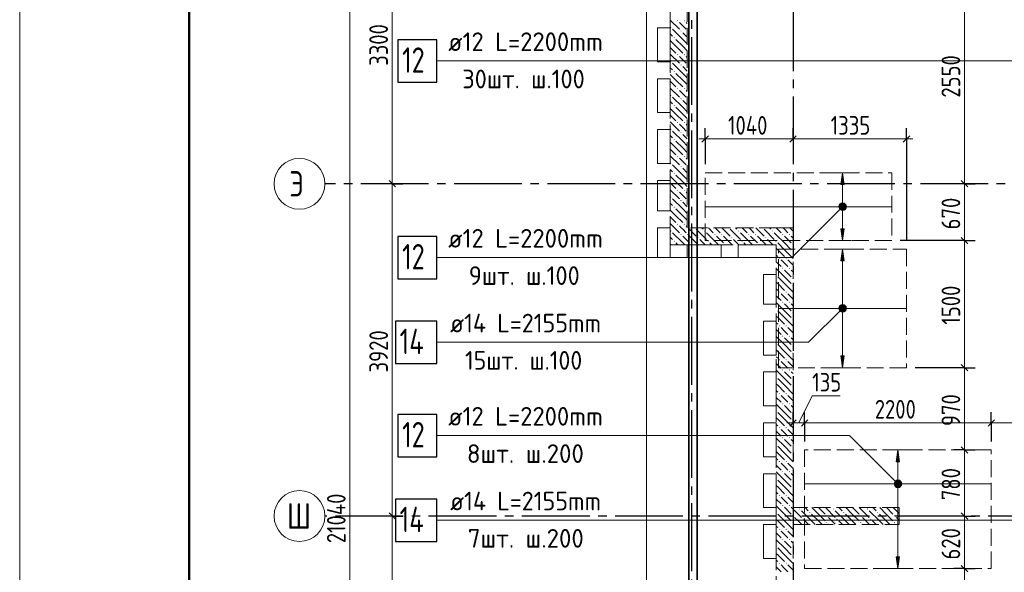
# Model space of a CAD drawing. Header units: millimetres. Extents: x 0 to 36258, y 0 to 42000.
# Tile 4 of 15: x 0 to 11614, y 26886 to 33407. Entities that reach past the tile are written whole.
import ezdxf

# ---------------------------------------------------------------- set-up
doc = ezdxf.new("R2010")
doc.units = ezdxf.units.MM
doc.linetypes.add('______2', pattern=[270, 200, -70])
doc.linetypes.add('______5', pattern=[1100, 800, -100, 100, -100])
for name, color, linetype, lineweight in [('Standard', 7, 'Continuous', 25), ('ДОП Верх по У', 7, 'Continuous', 25), ('Оси', 40, '______5', 18), ('Позиционная метка номер позиции', 7, 'Continuous', 13), ('Примечания', 7, 'Continuous', 25)]:
    doc.layers.add(name, color=color, linetype=linetype, lineweight=lineweight)
doc.layers.add('ЖБ Перекрытие верхний уровень', color=7, linetype='Continuous', lineweight=25, true_color=0xe0e0ff)
doc.layers.add('ЖБ Стена верхний уровень', color=7, linetype='Continuous', lineweight=25, true_color=0x006e00)
doc.styles.add('GOST 2.304-81', font='txt')
doc.styles.add('ISOCPEUR', font='txt')

msp = doc.modelspace()

# ---------------------------------------------------------------- hatches: boundary and pattern name
at = {"layer": 'ДОП Верх по У', "linetype": 'Continuous', "lineweight": 13, "transparency": 33554687}
for points in [[(9726, 31460), (9706, 31600), (9686, 31460)], [(9668, 31200), (9743, 31200), (9738, 31219)], [(9668, 31200), (9738, 31219), (9674, 31219)], [(9674, 31181), (9743, 31200), (9668, 31200)], [(9674, 31219), (9738, 31219), (9725, 31232)], [(9674, 31219), (9725, 31232), (9687, 31232)], [(9674, 31181), (9738, 31181), (9743, 31200)], [(9687, 31168), (9738, 31181), (9674, 31181)], [(9687, 31232), (9725, 31232), (9706, 31238)], [(9687, 31168), (9725, 31168), (9738, 31181)], [(9725, 31168), (9687, 31168), (9706, 31162)], [(9726, 30560), (9706, 30700), (9686, 30560)], [(9668, 30000), (9743, 30000), (9738, 30019)], [(9668, 30000), (9738, 30019), (9674, 30019)], [(9674, 29981), (9743, 30000), (9668, 30000)], [(9674, 30019), (9738, 30019), (9725, 30032)], [(9674, 30019), (9725, 30032), (9687, 30032)], [(9674, 29981), (9738, 29981), (9743, 30000)], [(9687, 29968), (9738, 29981), (9674, 29981)], [(9687, 30032), (9725, 30032), (9706, 30038)], [(9687, 29968), (9725, 29968), (9738, 29981)], [(9725, 29968), (9687, 29968), (9706, 29962)], [(10379, 28190), (10359, 28330), (10339, 28190)], [(10322, 27930), (10397, 27930), (10392, 27949)], [(10322, 27930), (10392, 27949), (10327, 27949)], [(10327, 27911), (10397, 27930), (10322, 27930)], [(10327, 27949), (10392, 27949), (10378, 27962)], [(10327, 27949), (10378, 27962), (10340, 27962)], [(10327, 27911), (10392, 27911), (10397, 27930)], [(10340, 27898), (10392, 27911), (10327, 27911)], [(10340, 27962), (10378, 27962), (10359, 27967)], [(10340, 27898), (10378, 27898), (10392, 27911)], [(10378, 27898), (10340, 27898), (10359, 27892)]]:
    msp.add_hatch(color=7, dxfattribs=at).paths.add_polyline_path(points)
for points in [[(9726, 30940), (9706, 30800), (9686, 30940)], [(9726, 29440), (9706, 29300), (9686, 29440)], [(10379, 27070), (10359, 26930), (10339, 27070)]]:
    msp.add_hatch(color=7, dxfattribs=at).paths.add_polyline_path(points, flags=16)
at = {"layer": 'ЖБ Стена верхний уровень', "linetype": 'Continuous', "lineweight": 18, "transparency": 33554687}
for points in [[(7754, 33393), (7761, 33400), (7767, 33393), (7761, 33387)], [(7834, 33393), (7841, 33400), (7847, 33393), (7841, 33387)], [(7674, 33313), (7681, 33320), (7687, 33313), (7681, 33307)], [(7794, 33273), (7801, 33280), (7807, 33273), (7801, 33267)], [(7714, 33193), (7721, 33200), (7727, 33193), (7721, 33187)], [(7754, 32993), (7761, 33000), (7767, 32993), (7761, 32987)], [(7834, 32993), (7841, 33000), (7847, 32993), (7841, 32987)], [(7674, 32913), (7681, 32920), (7687, 32913), (7681, 32907)], [(7794, 32873), (7801, 32880), (7807, 32873), (7801, 32867)], [(7714, 32793), (7721, 32800), (7727, 32793), (7721, 32787)], [(7754, 32593), (7761, 32600), (7767, 32593), (7761, 32587)], [(7834, 32593), (7841, 32600), (7847, 32593), (7841, 32587)], [(7674, 32513), (7681, 32520), (7687, 32513), (7681, 32507)], [(7794, 32473), (7801, 32480), (7807, 32473), (7801, 32467)], [(7714, 32393), (7721, 32400), (7727, 32393), (7721, 32387)], [(7754, 32193), (7761, 32200), (7767, 32193), (7761, 32187)], [(7834, 32193), (7841, 32200), (7847, 32193), (7841, 32187)], [(7674, 32113), (7681, 32120), (7687, 32113), (7681, 32107)], [(7794, 32073), (7801, 32080), (7807, 32073), (7801, 32067)], [(7714, 31993), (7721, 32000), (7727, 31993), (7721, 31987)], [(7674, 31713), (7681, 31720), (7687, 31713), (7681, 31707)], [(7754, 31793), (7761, 31800), (7767, 31793), (7761, 31787)], [(7834, 31793), (7841, 31800), (7847, 31793), (7841, 31787)], [(7714, 31593), (7721, 31600), (7727, 31593), (7721, 31587)], [(7794, 31673), (7801, 31680), (7807, 31673), (7801, 31667)], [(7754, 31393), (7761, 31400), (7767, 31393), (7761, 31387)], [(7834, 31393), (7841, 31400), (7847, 31393), (7841, 31387)], [(7674, 31313), (7681, 31320), (7687, 31313), (7681, 31307)], [(7794, 31273), (7801, 31280), (7807, 31273), (7801, 31267)], [(7714, 31193), (7721, 31200), (7727, 31193), (7721, 31187)], [(7674, 30913), (7681, 30920), (7687, 30913), (7681, 30907)], [(7754, 30993), (7761, 31000), (7767, 30993), (7761, 30987)], [(7834, 30993), (7841, 31000), (7847, 30993), (7841, 30987)], [(7964, 30950), (7961, 30947), (7958, 30950)], [(8074, 30913), (8081, 30920), (8087, 30913), (8081, 30907)], [(8364, 30950), (8361, 30947), (8358, 30950)], [(8474, 30913), (8481, 30920), (8487, 30913), (8481, 30907)], [(8764, 30950), (8761, 30947), (8758, 30950)], [(8874, 30913), (8881, 30920), (8887, 30913), (8881, 30907)], [(7714, 30793), (7721, 30800), (7727, 30793), (7721, 30787)], [(7794, 30873), (7801, 30880), (7807, 30873), (7801, 30867)], [(7874, 30873), (7881, 30880), (7887, 30873), (7881, 30867)], [(7994, 30833), (8001, 30840), (8007, 30833), (8001, 30827)], [(8114, 30793), (8121, 30800), (8127, 30793), (8121, 30787)], [(8194, 30873), (8201, 30880), (8207, 30873), (8201, 30867)], [(8274, 30873), (8281, 30880), (8287, 30873), (8281, 30867)], [(8394, 30833), (8401, 30840), (8407, 30833), (8401, 30827)], [(8514, 30793), (8521, 30800), (8527, 30793), (8521, 30787)], [(8594, 30873), (8601, 30880), (8607, 30873), (8601, 30867)], [(8674, 30873), (8681, 30880), (8687, 30873), (8681, 30867)], [(8794, 30833), (8801, 30840), (8807, 30833), (8801, 30827)], [(8914, 30793), (8921, 30800), (8924, 30797), (8924, 30790), (8921, 30787)], [(8924, 30797), (8927, 30793), (8924, 30790)], [(8994, 30873), (9001, 30880), (9007, 30873), (9001, 30867)], [(9074, 30873), (9081, 30880), (9087, 30873), (9081, 30867)], [(7914, 30753), (7921, 30760), (7927, 30753), (7924, 30750), (7918, 30750)], [(8314, 30753), (8321, 30760), (8327, 30753), (8324, 30750), (8318, 30750)], [(8714, 30753), (8721, 30760), (8727, 30753), (8724, 30750), (8718, 30750)], [(9114, 30753), (9121, 30760), (9124, 30757), (9124, 30750), (9121, 30747)], [(9114, 30673), (9121, 30680), (9124, 30677), (9124, 30670), (9121, 30667)], [(8954, 30593), (8961, 30600), (8967, 30593), (8961, 30587)], [(9034, 30593), (9041, 30600), (9047, 30593), (9041, 30587)], [(8994, 30473), (9001, 30480), (9007, 30473), (9001, 30467)], [(9074, 30473), (9081, 30480), (9087, 30473), (9081, 30467)], [(8924, 30397), (8927, 30393), (8924, 30390)], [(9114, 30353), (9121, 30360), (9124, 30357), (9124, 30350), (9121, 30347)], [(8954, 30193), (8961, 30200), (8967, 30193), (8961, 30187)], [(9034, 30193), (9041, 30200), (9047, 30193), (9041, 30187)], [(9114, 30273), (9121, 30280), (9124, 30277), (9124, 30270), (9121, 30267)], [(8924, 29997), (8927, 29993), (8924, 29990)], [(8994, 30073), (9001, 30080), (9007, 30073), (9001, 30067)], [(9074, 30073), (9081, 30080), (9087, 30073), (9081, 30067)], [(9114, 29953), (9121, 29960), (9124, 29957), (9124, 29950), (9121, 29947)], [(9114, 29873), (9121, 29880), (9124, 29877), (9124, 29870), (9121, 29867)], [(8954, 29793), (8961, 29800), (8967, 29793), (8961, 29787)], [(9034, 29793), (9041, 29800), (9047, 29793), (9041, 29787)], [(8994, 29673), (9001, 29680), (9007, 29673), (9001, 29667)], [(9074, 29673), (9081, 29680), (9087, 29673), (9081, 29667)], [(8924, 29597), (8927, 29593), (8924, 29590)], [(9114, 29553), (9121, 29560), (9124, 29557), (9124, 29550), (9121, 29547)], [(8954, 29393), (8961, 29400), (8967, 29393), (8961, 29387)], [(9034, 29393), (9041, 29400), (9047, 29393), (9041, 29387)], [(9114, 29473), (9121, 29480), (9124, 29477), (9124, 29470), (9121, 29467)], [(8994, 29273), (9001, 29280), (9007, 29273), (9001, 29267)], [(9074, 29273), (9081, 29280), (9087, 29273), (9081, 29267)], [(8924, 29197), (8927, 29193), (8924, 29190)], [(9114, 29153), (9121, 29160), (9124, 29157), (9124, 29150), (9121, 29147)], [(9114, 29073), (9121, 29080), (9124, 29077), (9124, 29070), (9121, 29067)], [(8954, 28993), (8961, 29000), (8967, 28993), (8961, 28987)], [(9034, 28993), (9041, 29000), (9047, 28993), (9041, 28987)], [(8994, 28873), (9001, 28880), (9007, 28873), (9001, 28867)], [(9074, 28873), (9081, 28880), (9087, 28873), (9081, 28867)], [(8924, 28797), (8927, 28793), (8924, 28790)], [(9114, 28753), (9121, 28760), (9124, 28757), (9124, 28750), (9121, 28747)], [(8954, 28593), (8961, 28600), (8967, 28593), (8961, 28587)], [(9034, 28593), (9041, 28600), (9047, 28593), (9041, 28587)], [(9114, 28673), (9121, 28680), (9124, 28677), (9124, 28670), (9121, 28667)], [(8994, 28473), (9001, 28480), (9007, 28473), (9001, 28467)], [(9074, 28473), (9081, 28480), (9087, 28473), (9081, 28467)], [(8924, 28397), (8927, 28393), (8924, 28390)], [(9114, 28353), (9121, 28360), (9124, 28357), (9124, 28350), (9121, 28347)], [(9114, 28273), (9121, 28280), (9124, 28277), (9124, 28270), (9121, 28267)], [(8954, 28193), (8961, 28200), (8967, 28193), (8961, 28187)], [(9034, 28193), (9041, 28200), (9047, 28193), (9041, 28187)], [(8924, 27997), (8927, 27993), (8924, 27990)], [(8994, 28073), (9001, 28080), (9007, 28073), (9001, 28067)], [(9074, 28073), (9081, 28080), (9087, 28073), (9081, 28067)], [(9114, 27953), (9121, 27960), (9124, 27957), (9124, 27950), (9121, 27947)], [(9114, 27873), (9121, 27880), (9124, 27877), (9124, 27870), (9121, 27867)], [(8954, 27793), (8961, 27800), (8967, 27793), (8961, 27787)], [(9034, 27793), (9041, 27800), (9047, 27793), (9041, 27787)], [(8994, 27673), (9001, 27680), (9007, 27673), (9001, 27667)], [(9074, 27673), (9081, 27680), (9087, 27673), (9081, 27667)], [(8924, 27597), (8927, 27593), (8924, 27590)], [(9114, 27553), (9121, 27560), (9124, 27557), (9124, 27550), (9121, 27547)], [(9124, 27557), (9127, 27553), (9124, 27550)], [(9194, 27633), (9201, 27640), (9207, 27633), (9201, 27627)], [(9314, 27593), (9321, 27600), (9327, 27593), (9321, 27587)], [(9514, 27553), (9521, 27560), (9527, 27553), (9521, 27547)], [(9594, 27633), (9601, 27640), (9607, 27633), (9601, 27627)], [(9714, 27593), (9721, 27600), (9727, 27593), (9721, 27587)], [(9914, 27553), (9921, 27560), (9927, 27553), (9921, 27547)], [(9994, 27633), (10001, 27640), (10007, 27633), (10001, 27627)], [(10114, 27593), (10121, 27600), (10127, 27593), (10121, 27587)], [(10314, 27553), (10321, 27560), (10327, 27553), (10321, 27547)], [(9114, 27473), (9121, 27480), (9124, 27477), (9124, 27470), (9121, 27467)], [(9124, 27477), (9127, 27473), (9124, 27470)], [(9234, 27513), (9241, 27520), (9247, 27513), (9241, 27507)], [(9514, 27473), (9521, 27480), (9527, 27473), (9521, 27467)], [(9634, 27513), (9641, 27520), (9647, 27513), (9641, 27507)], [(9914, 27473), (9921, 27480), (9927, 27473), (9921, 27467)], [(10034, 27513), (10041, 27520), (10047, 27513), (10041, 27507)], [(10314, 27473), (10321, 27480), (10327, 27473), (10321, 27467)], [(8954, 27393), (8961, 27400), (8967, 27393), (8961, 27387)], [(9034, 27393), (9041, 27400), (9047, 27393), (9041, 27387)], [(8924, 27197), (8927, 27193), (8924, 27190)], [(8994, 27273), (9001, 27280), (9007, 27273), (9001, 27267)], [(9074, 27273), (9081, 27280), (9087, 27273), (9081, 27267)], [(9114, 27153), (9121, 27160), (9124, 27157), (9124, 27150), (9121, 27147)], [(9114, 27073), (9121, 27080), (9124, 27077), (9124, 27070), (9121, 27067)], [(8954, 26993), (8961, 27000), (8967, 26993), (8961, 26987)], [(9034, 26993), (9041, 27000), (9047, 26993), (9041, 26987)]]:
    msp.add_hatch(color=7, dxfattribs=at).paths.add_polyline_path(points, flags=16)
at = {"layer": 'Позиционная метка номер позиции', "linetype": 'Continuous', "lineweight": 13, "transparency": 33554687}
for points in [[(9749, 31189), (9695, 31243), (9674, 31232)], [(9749, 31211), (9717, 31243), (9695, 31243)], [(9749, 31211), (9695, 31243), (9749, 31189)], [(9717, 31243), (9749, 31211), (9738, 31232)], [(9738, 31168), (9674, 31232), (9663, 31211)], [(9738, 31168), (9663, 31211), (9717, 31157)], [(9717, 31157), (9663, 31211), (9663, 31189)], [(9717, 31157), (9663, 31189), (9695, 31157)], [(9695, 31157), (9663, 31189), (9674, 31168)], [(9749, 31189), (9674, 31232), (9738, 31168)], [(9738, 29968), (9674, 30032), (9663, 30011)], [(9738, 29968), (9663, 30011), (9717, 29957)], [(9717, 29957), (9663, 30011), (9663, 29989)], [(9717, 29957), (9663, 29989), (9695, 29957)], [(9695, 29957), (9663, 29989), (9674, 29968)], [(9749, 29989), (9695, 30043), (9674, 30032)], [(9749, 29989), (9674, 30032), (9738, 29968)], [(9749, 30011), (9717, 30043), (9695, 30043)], [(9749, 30011), (9695, 30043), (9749, 29989)], [(9717, 30043), (9749, 30011), (9738, 30032)], [(10327, 27898), (10371, 27973), (10316, 27919)], [(10316, 27919), (10371, 27973), (10348, 27973)], [(10316, 27919), (10348, 27973), (10316, 27941)], [(10316, 27941), (10348, 27973), (10327, 27962)], [(10327, 27898), (10391, 27962), (10371, 27973)], [(10348, 27887), (10391, 27962), (10327, 27898)], [(10348, 27887), (10403, 27941), (10391, 27962)], [(10371, 27887), (10403, 27941), (10348, 27887)], [(10371, 27887), (10403, 27919), (10403, 27941)], [(10403, 27919), (10371, 27887), (10391, 27898)]]:
    msp.add_hatch(color=7, dxfattribs=at).paths.add_polyline_path(points)

# ---------------------------------------------------------------- linework, layer by layer
at = {"layer": 'Standard', "color": 7, "linetype": 'Continuous', "lineweight": 13, "transparency": 33554687}
for p, q in [((4394, 34770), (4394, 31470)), ((11144, 34020), (11144, 31470)), ((8086, 32000), (8011, 32000)), ((9124, 32000), (8086, 32000)), ((10461, 32000), (9124, 32000)), ((10461, 32000), (10536, 32000)), ((4394, 31470), (4394, 27550)), ((11144, 31470), (11144, 30800)), ((11144, 30800), (11144, 29300)), ((11144, 29300), (11144, 28330)), ((9192, 28650), (9348, 28969)), ((9348, 28969), (9677, 28969)), ((9124, 28650), (9049, 28650)), ((9259, 28650), (9124, 28650)), ((11459, 28650), (9259, 28650)), ((12279, 28650), (11459, 28650)), ((11144, 28330), (11144, 27550)), ((4394, 27550), (4394, 23630)), ((11144, 27550), (11144, 26930)), ((11144, 26930), (11144, 25800))]:
    msp.add_line(p, q, dxfattribs=at)
at = {"layer": 'Standard', "color": 251, "linetype": 'Continuous', "lineweight": -3, "true_color": 0x656565, "transparency": 33554687}
for p, q in [((8086, 32000), (8086, 32125)), ((9124, 32000), (9124, 32125)), ((10461, 32000), (10461, 32125)), ((8086, 32000), (8086, 31875)), ((8086, 32000), (8086, 31700)), ((9124, 32000), (9124, 31875)), ((9124, 32000), (9124, 31700)), ((10461, 32000), (10461, 31875)), ((10461, 32000), (10461, 30800)), ((4394, 31470), (4269, 31470)), ((4394, 31470), (4519, 31470)), ((4394, 31470), (4394, 31470)), ((11144, 31470), (11019, 31470)), ((11144, 31470), (11269, 31470)), ((11144, 31470), (11144, 31470)), ((11144, 30800), (11019, 30800)), ((11144, 30800), (11269, 30800)), ((11144, 29300), (11019, 29300)), ((11144, 29300), (11269, 29300)), ((9124, 28650), (9124, 28775)), ((9259, 28650), (9259, 28775)), ((11459, 28650), (11459, 28775)), ((9124, 28650), (9124, 28525)), ((9124, 28650), (9124, 28650)), ((9259, 28650), (9259, 28525)), ((9259, 28650), (9259, 28430)), ((11459, 28650), (11459, 28525)), ((11459, 28650), (11459, 28430)), ((11144, 28330), (11019, 28330)), ((11144, 28330), (11269, 28330)), ((11144, 28330), (11144, 28330)), ((4394, 27550), (4269, 27550)), ((4394, 27550), (4519, 27550)), ((4394, 27550), (4394, 27550)), ((11144, 27550), (11019, 27550)), ((11144, 27550), (11269, 27550)), ((11144, 27550), (11144, 27550)), ((11144, 26930), (11019, 26930)), ((11144, 26930), (11269, 26930)), ((11144, 26930), (11144, 26930))]:
    msp.add_line(p, q, dxfattribs=at)
at = {"layer": 'Standard', "color": 7, "linetype": 'Continuous', "lineweight": 25, "transparency": 33554687}
for p, q in [((8123, 32038), (8048, 31962)), ((9161, 32038), (9086, 31962)), ((10498, 32038), (10423, 31962)), ((4357, 31508), (4431, 31433)), ((11107, 31508), (11182, 31433)), ((11107, 30838), (11182, 30762)), ((11107, 29338), (11182, 29262)), ((9161, 28687), (9086, 28612)), ((9297, 28687), (9222, 28612)), ((11497, 28687), (11422, 28612)), ((11107, 28367), (11182, 28292)), ((4357, 27587), (4431, 27512)), ((11107, 27587), (11182, 27512)), ((11107, 26967), (11182, 26892))]:
    msp.add_line(p, q, dxfattribs=at)
at = {"layer": 'Standard', "color": 7, "linetype": 'Continuous', "lineweight": 13, "transparency": 33554687}
msp.add_lwpolyline([(0, 0), (29700, 0), (29700, 42000), (0, 42000), (0, 0)], close=True, dxfattribs=at)
at = {"layer": 'Standard', "color": 7, "linetype": 'Continuous', "lineweight": 50, "transparency": 33554687}
msp.add_lwpolyline([(2000, 41500), (29200, 41500), (29200, 500), (2000, 500), (2000, 41500)], close=True, dxfattribs=at)
at = {"layer": 'Standard', "color": 254, "linetype": 'Continuous', "lineweight": 35, "true_color": 0xc4c4ff, "transparency": 33554687}
for points in [[(7892, 16830), (22193, 16830), (22193, 38270), (7892, 38270), (7892, 16830)], [(7992, 16930), (22093, 16930), (22093, 38170), (7992, 38170), (7992, 16930)]]:
    msp.add_lwpolyline(points, dxfattribs=at)
at = {"layer": 'Standard', "color": 7, "linetype": 'Continuous', "lineweight": 13, "transparency": 33554687}
msp.add_lwpolyline([(3894, 38070), (3894, 27142), (3894, 27142), (3894, 17030)], dxfattribs=at)
at = {"layer": 'Standard', "color": 251, "linetype": 'Continuous', "lineweight": -3, "true_color": 0x656565, "transparency": 33554687}
for points in [[(11144, 30800), (11127, 30800), (11127, 30800), (11127, 30800), (11127, 30800), (11127, 30800), (11127, 30800), (11127, 30800), (11127, 30800), (11127, 30800), (11127, 30800), (11127, 30800), (11127, 30800), (11127, 30800), (11127, 30800), (11127, 30800), (11127, 30800), (11127, 30800), (11127, 30800), (11127, 30800), (11127, 30800), (10386, 30800)], [(11144, 29300), (11127, 29300), (11127, 29300), (11127, 29300), (11127, 29300), (11127, 29300), (11127, 29300), (11127, 29300), (11127, 29300), (11127, 29300), (11127, 29300), (11127, 29300), (11127, 29300), (11127, 29300), (11127, 29300), (11127, 29300), (11127, 29300), (11127, 29300), (11127, 29300), (10561, 29300)]]:
    msp.add_lwpolyline(points, dxfattribs=at)
at = {"layer": 'ДОП Верх по У', "color": 7, "linetype": 'Continuous', "lineweight": 13, "transparency": 33554687}
for p, q in [((5035, 32920), (7121, 32920)), ((5035, 30600), (7121, 30600)), ((5057, 29600), (7121, 29600)), ((5035, 28500), (7121, 28500)), ((5057, 27500), (7121, 27500))]:
    msp.add_line(p, q, dxfattribs=at)
at = {"layer": 'ДОП Верх по У', "color": 251, "linetype": 'Continuous', "lineweight": 13, "true_color": 0x494949, "transparency": 33554687}
for p, q in [((9706, 31600), (9606, 31600)), ((9706, 31600), (9686, 31460)), ((9726, 31460), (9706, 31600)), ((9706, 31600), (9806, 31600)), ((9706, 31600), (9706, 31600)), ((9686, 31460), (9726, 31460)), ((9706, 31230), (9706, 31460)), ((9668, 31200), (9668, 31200)), ((9706, 30940), (9706, 31170)), ((9743, 31200), (9743, 31200)), ((9706, 30800), (9686, 30940)), ((9686, 30940), (9726, 30940)), ((9726, 30940), (9706, 30800)), ((9706, 30800), (9606, 30800)), ((9706, 30800), (9806, 30800)), ((9706, 30800), (9706, 30800)), ((9706, 30700), (9606, 30700)), ((9706, 30700), (9686, 30560)), ((9726, 30560), (9706, 30700)), ((9706, 30700), (9806, 30700)), ((9706, 30700), (9706, 30700)), ((9686, 30560), (9726, 30560)), ((9706, 30030), (9706, 30560)), ((9668, 30000), (9668, 30000)), ((9706, 29440), (9706, 29970)), ((9743, 30000), (9743, 30000)), ((9706, 29300), (9686, 29440)), ((9686, 29440), (9726, 29440)), ((9726, 29440), (9706, 29300)), ((9706, 29300), (9606, 29300)), ((9706, 29300), (9806, 29300)), ((9706, 29300), (9706, 29300)), ((10359, 28330), (10259, 28330)), ((10359, 28330), (10339, 28190)), ((10379, 28190), (10359, 28330)), ((10359, 28330), (10459, 28330)), ((10359, 28330), (10359, 28330)), ((10339, 28190), (10379, 28190)), ((10359, 27960), (10359, 28190)), ((10322, 27930), (10322, 27930)), ((10359, 27070), (10359, 27900)), ((10397, 27930), (10397, 27930)), ((10359, 26930), (10339, 27070)), ((10339, 27070), (10379, 27070)), ((10379, 27070), (10359, 26930)), ((10359, 26930), (10259, 26930)), ((10359, 26930), (10459, 26930)), ((10359, 26930), (10359, 26930))]:
    msp.add_line(p, q, dxfattribs=at)
at = {"layer": 'ДОП Верх по У', "color": 7, "linetype": 'Continuous', "lineweight": 18, "transparency": 33554687}
for p, q in [((8092, 31200), (10280, 31200)), ((10456, 30000), (8956, 30000)), ((11453, 27930), (9265, 27930))]:
    msp.add_line(p, q, dxfattribs=at)
at = {"layer": 'ДОП Верх по У', "color": 7, "linetype": 'Continuous', "lineweight": 25, "transparency": 33554687}
for points in [[(4461, 32670), (4921, 32670), (4921, 33170), (4461, 33170), (4461, 32670)], [(4461, 30350), (4921, 30350), (4921, 30850), (4461, 30850), (4461, 30350)], [(4431, 29350), (4921, 29350), (4921, 29850), (4431, 29850), (4431, 29350)], [(4461, 28250), (4921, 28250), (4921, 28750), (4461, 28750), (4461, 28250)], [(4431, 27250), (4921, 27250), (4921, 27750), (4431, 27750), (4431, 27250)]]:
    msp.add_lwpolyline(points, dxfattribs=at)
at = {"layer": 'ДОП Верх по У', "color": 251, "linetype": 'Continuous', "lineweight": 13, "true_color": 0x494949, "transparency": 33554687}
for centre in [(9706, 31200), (9706, 30000), (10359, 27930)]:
    msp.add_circle(centre, 37.5, dxfattribs=at)
at = {"layer": 'ЖБ Перекрытие верхний уровень', "color": 7, "linetype": 'Continuous', "lineweight": 18, "transparency": 33554687}
for p, q in [((7394, 38500), (7394, 16930)), ((7524, 32910), (7524, 33310)), ((7524, 33310), (7674, 33310)), ((7674, 33310), (7674, 32910)), ((7674, 32910), (7524, 32910)), ((7524, 32310), (7524, 32710)), ((7524, 32710), (7674, 32710)), ((7674, 32710), (7674, 32310)), ((7674, 32310), (7524, 32310)), ((7524, 31710), (7524, 32110)), ((7524, 32110), (7674, 32110)), ((7674, 32110), (7674, 31710)), ((7674, 31710), (7524, 31710)), ((7524, 31150), (7524, 31510)), ((7524, 31510), (7674, 31510)), ((7674, 31510), (7674, 31150)), ((7674, 31150), (7524, 31150)), ((7524, 30950), (7674, 30950)), ((7524, 30600), (7524, 30950)), ((7674, 30950), (7674, 30600)), ((7874, 30600), (7874, 30750)), ((7874, 30750), (8274, 30750)), ((8274, 30750), (8274, 30600)), ((8474, 30750), (8924, 30750)), ((8474, 30600), (8474, 30750)), ((8924, 30750), (8924, 30600)), ((7674, 30600), (7524, 30600)), ((8274, 30600), (7874, 30600)), ((8924, 30600), (8474, 30600)), ((8774, 30050), (8774, 30400)), ((8774, 30400), (8924, 30400)), ((8924, 30400), (8924, 30050)), ((8924, 30050), (8774, 30050)), ((8774, 29850), (8924, 29850)), ((8774, 29450), (8774, 29850)), ((8924, 29850), (8924, 29450)), ((8924, 29450), (8774, 29450)), ((8774, 28850), (8774, 29250)), ((8774, 29250), (8924, 29250)), ((8924, 29250), (8924, 28850)), ((8924, 28850), (8774, 28850)), ((8774, 28650), (8924, 28650)), ((8774, 28250), (8774, 28650)), ((8924, 28650), (8924, 28250)), ((8924, 28250), (8774, 28250)), ((8774, 27650), (8774, 28050)), ((8774, 28050), (8924, 28050)), ((8924, 28050), (8924, 27650)), ((8924, 27650), (8774, 27650)), ((8774, 27450), (8924, 27450)), ((8774, 27050), (8774, 27450)), ((8924, 27450), (8924, 27050)), ((8924, 27050), (8774, 27050))]:
    msp.add_line(p, q, dxfattribs=at)
at = {"layer": 'ЖБ Стена верхний уровень', "color": 251, "linetype": '______2', "lineweight": 13, "true_color": 0x656565, "transparency": 33554687}
for p, q in [((7674, 34870), (7674, 30950)), ((7874, 30950), (7874, 34670)), ((7674, 30950), (7674, 30750)), ((8924, 30950), (7874, 30950)), ((9124, 30950), (8924, 30950)), ((9124, 27650), (9124, 30950)), ((7674, 30750), (8924, 30750)), ((8924, 30750), (8924, 27650)), ((8924, 27650), (8924, 24350)), ((10374, 27650), (9124, 27650)), ((10374, 27450), (10374, 27650)), ((9124, 24350), (9124, 27450)), ((9124, 27450), (10374, 27450))]:
    msp.add_line(p, q, dxfattribs=at)
at = {"layer": 'ЖБ Стена верхний уровень', "color": 9, "linetype": 'Continuous', "lineweight": 18, "true_color": 0xc7c7c7, "transparency": 33554687}
for p, q in [((7674, 33400), (7781, 33293)), ((7821, 33333), (7781, 33373)), ((7861, 33293), (7821, 33333)), ((7861, 33373), (7874, 33360)), ((7674, 33240), (7701, 33213)), ((7821, 33173), (7701, 33293)), ((7821, 33253), (7874, 33200)), ((7741, 33093), (7674, 33160)), ((7741, 33173), (7821, 33093)), ((7821, 33173), (7874, 33120)), ((7674, 33080), (7741, 33013)), ((7674, 33000), (7781, 32893)), ((7741, 33093), (7821, 33013)), ((7821, 33093), (7874, 33040)), ((7821, 32773), (7701, 32893)), ((7821, 32933), (7781, 32973)), ((7861, 32893), (7821, 32933)), ((7861, 32973), (7874, 32960)), ((7674, 32840), (7701, 32813)), ((7741, 32693), (7674, 32760)), ((7741, 32773), (7821, 32693)), ((7821, 32853), (7874, 32800)), ((7821, 32773), (7874, 32720)), ((7674, 32680), (7741, 32613)), ((7741, 32693), (7821, 32613)), ((7821, 32693), (7874, 32640)), ((7674, 32600), (7781, 32493)), ((7821, 32533), (7781, 32573)), ((7861, 32493), (7821, 32533)), ((7861, 32573), (7874, 32560)), ((7674, 32440), (7701, 32413)), ((7821, 32373), (7701, 32493)), ((7821, 32453), (7874, 32400)), ((7741, 32293), (7674, 32360)), ((7741, 32373), (7821, 32293)), ((7741, 32293), (7821, 32213)), ((7821, 32373), (7874, 32320)), ((7821, 32293), (7874, 32240)), ((7674, 32280), (7741, 32213)), ((7674, 32200), (7781, 32093)), ((7821, 32133), (7781, 32173)), ((7861, 32173), (7874, 32160)), ((7821, 31973), (7701, 32093)), ((7861, 32093), (7821, 32133)), ((7674, 32040), (7701, 32013)), ((7741, 31893), (7674, 31960)), ((7741, 31973), (7821, 31893)), ((7821, 32053), (7874, 32000)), ((7821, 31973), (7874, 31920)), ((7674, 31880), (7741, 31813)), ((7741, 31893), (7821, 31813)), ((7821, 31893), (7874, 31840)), ((7674, 31800), (7781, 31693)), ((7821, 31733), (7781, 31773)), ((7861, 31693), (7821, 31733)), ((7861, 31773), (7874, 31760)), ((7674, 31640), (7701, 31613)), ((7821, 31573), (7701, 31693)), ((7821, 31653), (7874, 31600)), ((7741, 31493), (7674, 31560)), ((7674, 31480), (7741, 31413)), ((7741, 31573), (7821, 31493)), ((7741, 31493), (7821, 31413)), ((7821, 31573), (7874, 31520)), ((7821, 31493), (7874, 31440)), ((7674, 31400), (7781, 31293)), ((7821, 31333), (7781, 31373)), ((7861, 31373), (7874, 31360)), ((7821, 31173), (7701, 31293)), ((7861, 31293), (7821, 31333)), ((7821, 31253), (7874, 31200)), ((7674, 31240), (7701, 31213)), ((7741, 31093), (7674, 31160)), ((7741, 31173), (7821, 31093)), ((7821, 31173), (7874, 31120)), ((7674, 31080), (7741, 31013)), ((7741, 31093), (7821, 31013)), ((7821, 31093), (7874, 31040)), ((7674, 31000), (7724, 30950)), ((7724, 30950), (7781, 30893)), ((7804, 30950), (7781, 30973)), ((7821, 30933), (7804, 30950)), ((7861, 30893), (7821, 30933)), ((7861, 30973), (7874, 30960)), ((7884, 30950), (7981, 30853)), ((7981, 30933), (8101, 30813)), ((8044, 30950), (8061, 30933)), ((8124, 30950), (8181, 30893)), ((8221, 30933), (8204, 30950)), ((8261, 30893), (8221, 30933)), ((8284, 30950), (8381, 30853)), ((8381, 30933), (8501, 30813)), ((8444, 30950), (8461, 30933)), ((8524, 30950), (8581, 30893)), ((8621, 30933), (8604, 30950)), ((8661, 30893), (8621, 30933)), ((8684, 30950), (8781, 30853)), ((8781, 30933), (8901, 30813)), ((8844, 30950), (8861, 30933)), ((8924, 30950), (8981, 30893)), ((9021, 30933), (9004, 30950)), ((9061, 30893), (9021, 30933)), ((9084, 30950), (9124, 30910)), ((7674, 30840), (7701, 30813)), ((7821, 30773), (7701, 30893)), ((7821, 30853), (7901, 30773)), ((7901, 30853), (8004, 30750)), ((8084, 30750), (8021, 30813)), ((8221, 30773), (8101, 30893)), ((8221, 30853), (8301, 30773)), ((8301, 30853), (8404, 30750)), ((8484, 30750), (8421, 30813)), ((8621, 30773), (8501, 30893)), ((8621, 30853), (8701, 30773)), ((8701, 30853), (8804, 30750)), ((8884, 30750), (8821, 30813)), ((8924, 30870), (8901, 30893)), ((9021, 30773), (8924, 30870)), ((9021, 30853), (9101, 30773)), ((9101, 30853), (9124, 30830)), ((7684, 30750), (7674, 30760)), ((7741, 30773), (7764, 30750)), ((7821, 30773), (7844, 30750)), ((8141, 30773), (8164, 30750)), ((8221, 30773), (8244, 30750)), ((8541, 30773), (8564, 30750)), ((8621, 30773), (8644, 30750)), ((8941, 30693), (8924, 30710)), ((8941, 30773), (9021, 30693)), ((8941, 30693), (9021, 30613)), ((9021, 30773), (9101, 30693)), ((9021, 30693), (9124, 30590)), ((8924, 30630), (8941, 30613)), ((8924, 30550), (8981, 30493)), ((9021, 30533), (8981, 30573)), ((9061, 30573), (9124, 30510)), ((9021, 30373), (8924, 30470)), ((9061, 30493), (9021, 30533)), ((9021, 30453), (9101, 30373)), ((9101, 30453), (9124, 30430)), ((8941, 30373), (9021, 30293)), ((9021, 30373), (9101, 30293)), ((8941, 30293), (8924, 30310)), ((8924, 30230), (8941, 30213)), ((8941, 30293), (9021, 30213)), ((9021, 30293), (9124, 30190)), ((8924, 30150), (8981, 30093)), ((9021, 30133), (8981, 30173)), ((9061, 30093), (9021, 30133)), ((9061, 30173), (9124, 30110)), ((9021, 29973), (8924, 30070)), ((8941, 29973), (9021, 29893)), ((9021, 30053), (9101, 29973)), ((9021, 29973), (9101, 29893)), ((9101, 30053), (9124, 30030)), ((8941, 29893), (8924, 29910)), ((8941, 29893), (9021, 29813)), ((9021, 29893), (9124, 29790)), ((8924, 29830), (8941, 29813)), ((8924, 29750), (8981, 29693)), ((9021, 29733), (8981, 29773)), ((9061, 29693), (9021, 29733)), ((9061, 29773), (9124, 29710)), ((9021, 29573), (8924, 29670)), ((9021, 29653), (9101, 29573)), ((9101, 29653), (9124, 29630)), ((8941, 29493), (8924, 29510)), ((8941, 29573), (9021, 29493)), ((9021, 29573), (9101, 29493)), ((8924, 29430), (8941, 29413)), ((8941, 29493), (9021, 29413)), ((9021, 29493), (9124, 29390)), ((8924, 29350), (8981, 29293)), ((9021, 29173), (8924, 29270)), ((9021, 29333), (8981, 29373)), ((9061, 29293), (9021, 29333)), ((9061, 29373), (9124, 29310)), ((8941, 29173), (9021, 29093)), ((9021, 29253), (9101, 29173)), ((9021, 29173), (9101, 29093)), ((9101, 29253), (9124, 29230)), ((8941, 29093), (8924, 29110)), ((8941, 29093), (9021, 29013)), ((9021, 29093), (9124, 28990)), ((8924, 29030), (8941, 29013)), ((8924, 28950), (8981, 28893)), ((9021, 28933), (8981, 28973)), ((9061, 28893), (9021, 28933)), ((9061, 28973), (9124, 28910)), ((9021, 28773), (8924, 28870)), ((9021, 28853), (9101, 28773)), ((9101, 28853), (9124, 28830)), ((8941, 28693), (8924, 28710)), ((8941, 28773), (9021, 28693)), ((8941, 28693), (9021, 28613)), ((9021, 28773), (9101, 28693)), ((9021, 28693), (9124, 28590)), ((8924, 28630), (8941, 28613)), ((9021, 28533), (8981, 28573)), ((9061, 28573), (9124, 28510)), ((8924, 28550), (8981, 28493)), ((9021, 28373), (8924, 28470)), ((9061, 28493), (9021, 28533)), ((8941, 28373), (9021, 28293)), ((9021, 28453), (9101, 28373)), ((9021, 28373), (9101, 28293)), ((9101, 28453), (9124, 28430)), ((8941, 28293), (8924, 28310)), ((8924, 28230), (8941, 28213)), ((8941, 28293), (9021, 28213)), ((9021, 28293), (9124, 28190)), ((8924, 28150), (8981, 28093)), ((9021, 28133), (8981, 28173)), ((9061, 28093), (9021, 28133)), ((9061, 28173), (9124, 28110)), ((9021, 27973), (8924, 28070)), ((9021, 28053), (9101, 27973)), ((9101, 28053), (9124, 28030)), ((8941, 27893), (8924, 27910)), ((8941, 27973), (9021, 27893)), ((8941, 27893), (9021, 27813)), ((9021, 27973), (9101, 27893)), ((9021, 27893), (9124, 27790)), ((8924, 27830), (8941, 27813)), ((9021, 27733), (8981, 27773)), ((9061, 27773), (9124, 27710)), ((8924, 27750), (8981, 27693)), ((8944, 27650), (8924, 27670)), ((9021, 27573), (8944, 27650)), ((9061, 27693), (9021, 27733)), ((9021, 27653), (9024, 27650)), ((9024, 27650), (9101, 27573)), ((9101, 27653), (9104, 27650)), ((9104, 27650), (9124, 27630)), ((9264, 27650), (9301, 27613)), ((9421, 27573), (9344, 27650)), ((9424, 27650), (9501, 27573)), ((9504, 27650), (9621, 27533)), ((9664, 27650), (9701, 27613)), ((9821, 27573), (9744, 27650)), ((9824, 27650), (9901, 27573)), ((9904, 27650), (10021, 27533)), ((10064, 27650), (10101, 27613)), ((10221, 27573), (10144, 27650)), ((10224, 27650), (10301, 27573)), ((10304, 27650), (10374, 27580)), ((8941, 27573), (9021, 27493)), ((9021, 27573), (9101, 27493)), ((9124, 27630), (9221, 27533)), ((9181, 27493), (9141, 27533)), ((9341, 27493), (9221, 27613)), ((9341, 27573), (9421, 27493)), ((9421, 27573), (9501, 27493)), ((9581, 27493), (9541, 27533)), ((9741, 27493), (9621, 27613)), ((9741, 27573), (9821, 27493)), ((9821, 27573), (9901, 27493)), ((9981, 27493), (9941, 27533)), ((10141, 27493), (10021, 27613)), ((10141, 27573), (10221, 27493)), ((10221, 27573), (10301, 27493)), ((10374, 27500), (10341, 27533)), ((8941, 27493), (8924, 27510)), ((8924, 27430), (8941, 27413)), ((8941, 27493), (9021, 27413)), ((9021, 27493), (9124, 27390)), ((9141, 27453), (9144, 27450)), ((9221, 27453), (9181, 27493)), ((9261, 27493), (9304, 27450)), ((9341, 27493), (9384, 27450)), ((9421, 27493), (9464, 27450)), ((9541, 27453), (9544, 27450)), ((9621, 27453), (9581, 27493)), ((9661, 27493), (9704, 27450)), ((9741, 27493), (9784, 27450)), ((9821, 27493), (9864, 27450)), ((9941, 27453), (9944, 27450)), ((10021, 27453), (9981, 27493)), ((10061, 27493), (10104, 27450)), ((10141, 27493), (10184, 27450)), ((10221, 27493), (10264, 27450)), ((10341, 27453), (10344, 27450)), ((8924, 27350), (8981, 27293)), ((9021, 27333), (8981, 27373)), ((9061, 27293), (9021, 27333)), ((9061, 27373), (9124, 27310)), ((9021, 27173), (8924, 27270)), ((9021, 27253), (9101, 27173)), ((9101, 27253), (9124, 27230)), ((8941, 27093), (8924, 27110)), ((8941, 27173), (9021, 27093)), ((8941, 27093), (9021, 27013)), ((9021, 27173), (9101, 27093)), ((9021, 27093), (9124, 26990)), ((8924, 27030), (8941, 27013)), ((8924, 26950), (8981, 26893)), ((9021, 26933), (8981, 26973)), ((9061, 26973), (9124, 26910)), ((9061, 26893), (9021, 26933))]:
    msp.add_line(p, q, dxfattribs=at)
at = {"layer": 'Оси', "color": 8, "linetype": '______5', "lineweight": -3, "transparency": 33554687}
for p, q in [((9124, 39100), (9124, 14930)), ((7924, 38700), (7924, 14930)), ((26824, 31470), (3600, 31470)), ((26524, 27550), (3600, 27550))]:
    msp.add_line(p, q, dxfattribs=at)
at = {"layer": 'Оси', "color": 7, "linetype": 'Continuous', "lineweight": 13, "transparency": 33554687}
for centre in [(3300, 31470), (3300, 27550)]:
    msp.add_circle(centre, 300, dxfattribs=at)
at = {"layer": 'Позиционная метка номер позиции', "color": 7, "linetype": 'Continuous', "lineweight": 13, "transparency": 33554687}
for p, q in [((9674, 31232), (9674, 31232)), ((9674, 31168), (9674, 31168)), ((9738, 31232), (9738, 31232)), ((9738, 31168), (9738, 31168)), ((9674, 30032), (9674, 30032)), ((9674, 29968), (9674, 29968)), ((9738, 30032), (9738, 30032)), ((9738, 29968), (9738, 29968)), ((10327, 27962), (10327, 27962)), ((10327, 27898), (10327, 27898)), ((10391, 27962), (10391, 27962)), ((10391, 27898), (10391, 27898))]:
    msp.add_line(p, q, dxfattribs=at)
for points in [[(14494, 31280), (13646, 32129), (13646, 32920), (4921, 32920)], [(9706, 31200), (9106, 30600), (4921, 30600)], [(9706, 30000), (9306, 29600), (4921, 29600)], [(10359, 27930), (9789, 28500), (4921, 28500)], [(13036, 27750), (12786, 27500), (4921, 27500)]]:
    msp.add_lwpolyline(points, dxfattribs=at)
for centre in [(9706, 31200), (9706, 30000), (10359, 27930)]:
    msp.add_circle(centre, 45, dxfattribs=at)
at = {"layer": 'Примечания', "color": 7, "linetype": '______2', "lineweight": 18, "transparency": 33554687}
for p, q in [((8086, 30800), (8086, 31600)), ((8086, 31600), (10286, 31600)), ((10286, 31600), (10286, 30800)), ((10286, 30800), (8086, 30800)), ((8949, 29300), (8949, 30700)), ((8949, 30700), (10461, 30700)), ((10461, 30700), (10461, 29300)), ((10461, 29300), (8949, 29300)), ((11459, 28330), (9259, 28330)), ((9259, 28330), (9259, 26930)), ((11459, 26930), (11459, 28330)), ((9259, 26930), (11459, 26930))]:
    msp.add_line(p, q, dxfattribs=at)

# ---------------------------------------------------------------- texts
at = {"layer": 'Standard', "color": 7, "linetype": 'Continuous', "lineweight": 25, "transparency": 33554687, "char_height": 220, "attachment_point": 7, "rotation": 90, "style": 'GOST 2.304-81'}
for s, insert, width in [('3300', (4344, 32862), 641.48), ('2550', (11094, 32487), 641.48), ('670', (11094, 30932), 531.97), ('1500', (11094, 29808), 610.16), ('3920', (4344, 29244), 657.05), ('970', (11094, 28612), 531.97), ('780', (11094, 27737), 531.97), ('21040', (3844, 27229), 766.39), ('620', (11094, 27037), 531.97)]:
    msp.add_mtext(s, dxfattribs=dict(at, insert=insert, width=width))
at = {"layer": 'Standard', "color": 7, "linetype": 'Continuous', "lineweight": 25, "transparency": 33554687, "char_height": 220, "attachment_point": 7, "style": 'GOST 2.304-81'}
for s, insert, width in [('1040', (8355, 32050), 625.73), ('1335', (9566, 32050), 579.01), ('135', (9348, 29019), 453.93), ('2200', (10086, 28700), 672.63)]:
    msp.add_mtext(s, dxfattribs=dict(at, insert=insert, width=width))
at = {"layer": 'ДОП Верх по У', "color": 7, "linetype": 'Continuous', "lineweight": 13, "transparency": 33554687, "attachment_point": 7, "style": 'ISOCPEUR'}
for s, insert, char_height, width in [('\\W0.96;ø12 L=2200mm ', (5055, 33037), 220, 2150.52), ('\\W0.75;12', (4511, 32780), 300, 472.27), ('\\W0.95;30шт. ш.100 ', (5220, 32597), 220, 1819.89), ('\\W0.96;ø12 L=2200mm ', (5055, 30717), 220, 2150.52), ('\\W0.75;12', (4511, 30460), 300, 472.27), ('\\W0.95;9шт. ш.100 ', (5297, 30277), 220, 1665.53), ('\\W0.94;ø14 L=2155mm ', (5077, 29717), 220, 2126.49), ('\\W0.76;14', (4481, 29460), 300, 504.56), ('\\W0.93;15шт. ш.100 ', (5253, 29277), 220, 1773.35), ('\\W0.96;ø12 L=2200mm ', (5055, 28617), 220, 2150.52), ('\\W0.75;12', (4511, 28360), 300, 472.27), ('\\W0.97;8шт. ш.200 ', (5275, 28177), 220, 1712.33), ('\\W0.94;ø14 L=2155mm ', (5077, 27617), 220, 2126.49), ('\\W0.76;14', (4481, 27360), 300, 504.56), ('\\W0.97;7шт. ш.200 ', (5286, 27177), 220, 1712.32)]:
    msp.add_mtext(s, dxfattribs=dict(at, insert=insert, char_height=char_height, width=width))
at = {"layer": 'Оси', "color": 7, "linetype": 'Continuous', "lineweight": 25, "transparency": 33554687, "char_height": 300, "attachment_point": 7, "style": 'ISOCPEUR'}
for s, insert, width in [('\\W0.80;Э', (3180, 31320), 359.83), ('\\W0.83;Ш', (3150, 27400), 425)]:
    msp.add_mtext(s, dxfattribs=dict(at, insert=insert, width=width))

doc.saveas('drawing.dxf')
